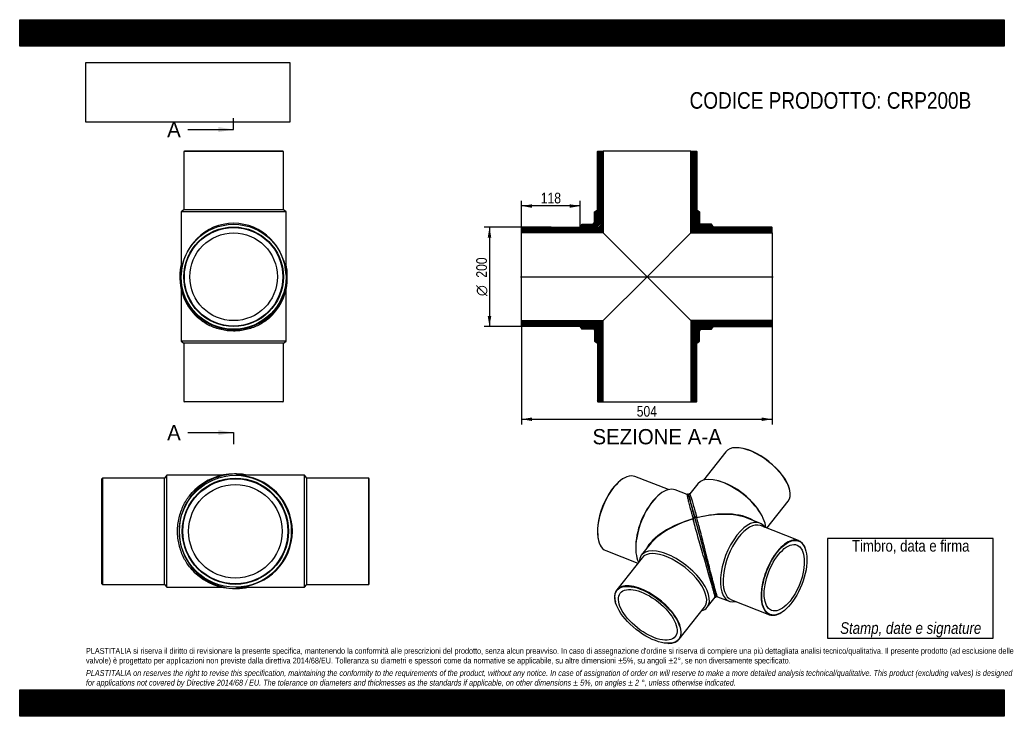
# Model space of a CAD drawing. Header units: millimetres. Extents: x 0 to 1980, y 0 to 1400.
import ezdxf
from ezdxf.enums import TextEntityAlignment as Align
from ezdxf.lldxf.tags import DXFTag

# ---------------------------------------------------------------- set-up
doc = ezdxf.new("R2010")
doc.units = ezdxf.units.MM
doc.header["$LTSCALE"] = 6.666667
for name, color, linetype in [('CRP200B', 7, 'Continuous'), ('CRP200B_MIR', 7, 'Continuous'), ('Default', 7, 'Continuous'), ('DV4_Default', 7, 'Continuous')]:
    doc.layers.add(name, color=color, linetype=linetype)
doc.styles.add('SEACAD_Arial_Narrow', font='ARIALN.TTF')
doc.styles.add('SEACAD_Solid_Edge_ANSI', font='seans.ttf')
doc.styles.add('SEACAD_Solid_Edge_ANSI1_Symbols', font='semeca1.ttf')
tags = doc.linetypes.add('CENTER2', pattern=[28.575, 19.05, -3.175, 3.175, -3.175]).pattern_tags.tags
tags[10:11] = [DXFTag(74, 4), DXFTag(75, 0), DXFTag(340, '0'), DXFTag(46, 0.0), DXFTag(50, 0.0), DXFTag(44, 0.0), DXFTag(45, 0.0)]
tags[8:9] = [DXFTag(74, 4), DXFTag(75, 0), DXFTag(340, '0'), DXFTag(46, 0.0), DXFTag(50, 0.0), DXFTag(44, 0.0), DXFTag(45, 0.0)]
tags[6:7] = [DXFTag(74, 4), DXFTag(75, 0), DXFTag(340, '0'), DXFTag(46, 0.0), DXFTag(50, 0.0), DXFTag(44, 0.0), DXFTag(45, 0.0)]
tags[4:5] = [DXFTag(74, 4), DXFTag(75, 0), DXFTag(340, '0'), DXFTag(46, 0.0), DXFTag(50, 0.0), DXFTag(44, 0.0), DXFTag(45, 0.0)]
doc.dimstyles.new('Plastitalia', dxfattribs={"dimtxt": 21.333333, "dimasz": 21.333333, "dimexe": 10.666667, "dimexo": 0, "dimgap": 5.333333, "dimtad": 1, "dimdec": 0, "dimtxsty": 'SEACAD_Arial_Narrow', "dimblk1": '_SE_FILLED', "dimblk2": '_SE_FILLED', "dimsah": 1, "dimcen": 10.666667, "dimadec": 0, "dimazin": 0, "dimtfac": 0.7, "dimtdec": 1, "dimtmove": 0, "dimatfit": 3, "dimfxl": 1, "dimtolj": 1, "dimarcsym": 0})
picture_1 = doc.add_image_def('image1.jpg', size_in_pixel=(4302, 1260))

# ---------------------------------------------------------------- blocks, each defined once
blk = doc.blocks.new('SE')
at = {"layer": 'CRP200B', "color": 7, "linetype": 'Continuous'}
for p, q in [((324.7, 858.5), (324.7, 753.8)), ((535.7, 753.8), (535.7, 858.5)), ((535.7, 753.8), (324.7, 753.8)), ((324.7, 753.8), (330.2, 749.8)), ((530.2, 749.8), (535.7, 753.8)), ((530.2, 749.8), (330.2, 749.8)), ((330.2, 749.8), (330.2, 632.8)), ((530.2, 632.8), (530.2, 749.8)), ((330.2, 632.8), (530.2, 632.8)), ((330.2, 632.8), (331.2, 631.8)), ((529.2, 631.8), (331.2, 631.8)), ((529.2, 631.8), (530.2, 632.8))]:
    blk.add_line(p, q, dxfattribs=at)
for centre, start, end in [((430.2, 882.2), 178.1126, 180.3391), ((430.2, 881.5), 180.0017, 223.6861), ((430.2, 881.5), 316.3431, 359.9961), ((430.2, 882.2), 359.6609, 1.9975)]:
    blk.add_arc(centre, 108, start, end, dxfattribs=at)
for centre, major_axis, start_param, end_param in [((324.7, 881.5), (2.5, 0), 2.997935, 3.142596), ((535.7, 881.5), (-2.5, 0), 3.140589, 3.309292)]:
    blk.add_ellipse(centre, major_axis=major_axis, ratio=0.707107, start_param=start_param, end_param=end_param, dxfattribs=at)
blk.add_open_spline([(535.6, 889.5), (535.7, 887.4), (535.7, 885.4), (535.7, 883.3)], degree=3, dxfattribs=at)
blk.add_open_spline([(508.3, 806.9), (504.9, 803.3), (501.2, 799.9), (491.4, 792.3), (485.1, 788.4), (474.6, 783.4), (470.9, 781.8), (463.3, 779.2), (459.4, 778), (451.3, 776.2), (447.2, 775.5), (438.8, 774.5), (434.5, 774.3), (421.7, 774.3), (413.2, 775.2), (397, 779), (389.4, 781.7), (375.4, 788.4), (369, 792.4), (359.3, 799.9), (355.6, 803.3), (352.2, 806.9)], degree=3, knots=[0.2671257, 0.2671257, 0.2671257, 0.2671257, 0.3125, 0.3125, 0.375, 0.375, 0.40625, 0.40625, 0.4375, 0.4375, 0.46875, 0.46875, 0.5, 0.5, 0.5625, 0.5625, 0.625, 0.625, 0.6875, 0.6875, 0.7325434, 0.7325434, 0.7325434, 0.7325434], dxfattribs=at)
at = {"layer": 'CRP200B_MIR', "color": 7, "linetype": 'Continuous'}
for p, q in [((331.2, 1135.8), (330.2, 1134.8)), ((530.2, 1134.8), (330.2, 1134.8)), ((330.2, 1134.8), (330.2, 1017.8)), ((529.2, 1135.8), (331.2, 1135.8)), ((530.2, 1134.8), (529.2, 1135.8)), ((530.2, 1017.8), (530.2, 1134.8)), ((330.2, 1017.8), (324.7, 1013.8)), ((535.7, 1013.8), (324.7, 1013.8)), ((324.7, 1013.8), (324.7, 890.4)), ((530.2, 1017.8), (330.2, 1017.8)), ((535.7, 1013.8), (530.2, 1017.8)), ((535.7, 890.4), (535.7, 1013.8)), ((324.8, 886.8), (324.8, 886.9)), ((324.8, 886.8), (324.8, 886.8)), ((535.7, 886.9), (535.7, 886.8)), ((535.7, 886.8), (535.7, 886.8))]:
    blk.add_line(p, q, dxfattribs=at)
for radius in [105.5, 100, 99, 88.1]:
    blk.add_circle((430.2, 883.3), radius, dxfattribs=at)
for centre, radius, start, end in [((431, 885.1), 108.8, 167.7204, 180.0148), ((429.4, 885.1), 108.8, 359.9856, 12.278), ((430.2, 885.1), 108, 179.9996, 0.0004)]:
    blk.add_arc(centre, radius, start, end, dxfattribs=at)
for centre, major_axis, ratio, start_param, end_param in [((430.2, 883.3), (0, -107.5), 0.981395, 1.603995, 4.67919), ((324.7, 885.1), (2.5, 0), 0.707107, 1.54732, 3.140591), ((535.7, 885.1), (-2.5, 0), 0.707107, 3.142594, 4.735865)]:
    blk.add_ellipse(centre, major_axis=major_axis, ratio=ratio, start_param=start_param, end_param=end_param, dxfattribs=at)
for points in [[(324.7, 890.4), (324.7, 889.2), (324.8, 888), (324.8, 886.9)], [(535.7, 886.9), (535.7, 888), (535.7, 889.2), (535.7, 890.4)]]:
    blk.add_open_spline(points, degree=3, dxfattribs=at)
blk = doc.blocks.new('SE1')
at = {"layer": 'CRP200B', "color": 7, "linetype": 'Continuous'}
for p, q in [((166.5, 478.6), (165.5, 477.5)), ((165.5, 266.3), (165.5, 477.5)), ((166.5, 478.6), (166.5, 265.2)), ((291.3, 478.6), (166.5, 478.6)), ((295.6, 484.4), (291.3, 478.6)), ((291.3, 265.2), (291.3, 478.6)), ((295.6, 259.4), (295.6, 484.4)), ((407.3, 484.4), (295.6, 484.4)), ((165.5, 266.3), (166.5, 265.2)), ((166.5, 265.2), (291.3, 265.2)), ((291.3, 265.2), (295.6, 259.4)), ((295.6, 259.4), (407.3, 259.4))]:
    blk.add_line(p, q, dxfattribs=at)
for centre, start, end in [((431.9, 371.9), 90.0017, 133.6861), ((432.5, 371.9), 88.1126, 90.3391), ((431.9, 371.9), 226.3431, 269.9961), ((432.5, 371.9), 269.6609, 271.9975)]:
    blk.add_arc(centre, 115.2, start, end, dxfattribs=at)
for centre, major_axis, start_param, end_param in [((431.9, 484.4), (0, -2.67), 2.997935, 3.142596), ((431.9, 259.4), (0, 2.67), 3.140589, 3.309292)]:
    blk.add_ellipse(centre, major_axis=major_axis, ratio=0.707107, start_param=start_param, end_param=end_param, dxfattribs=at)
blk.add_open_spline([(352.3, 288.6), (348.5, 292.3), (344.8, 296.2), (336.7, 306.7), (332.5, 313.4), (327.1, 324.6), (325.5, 328.5), (322.7, 336.6), (321.5, 340.8), (319.5, 349.4), (318.7, 353.8), (317.7, 362.8), (317.4, 367.3), (317.4, 381), (318.5, 390.1), (322.5, 407.3), (325.4, 415.5), (332.5, 430.4), (336.8, 437.2), (344.8, 447.6), (348.4, 451.5), (352.2, 455.1)], degree=3, knots=[0.2671257, 0.2671257, 0.2671257, 0.2671257, 0.3125, 0.3125, 0.375, 0.375, 0.40625, 0.40625, 0.4375, 0.4375, 0.46875, 0.46875, 0.5, 0.5, 0.5625, 0.5625, 0.625, 0.625, 0.6875, 0.6875, 0.7325434, 0.7325434, 0.7325434, 0.7325434], dxfattribs=at)
blk.add_open_spline([(440.4, 259.6), (438.2, 259.4), (436, 259.4), (433.7, 259.4)], degree=3, dxfattribs=at)
at = {"layer": 'CRP200B_MIR', "color": 7, "linetype": 'Continuous'}
for p, q in [((437.5, 484.4), (437.5, 484.4)), ((437.5, 484.4), (437.6, 484.4)), ((572.9, 484.4), (441.3, 484.4)), ((572.9, 259.4), (572.9, 484.4)), ((577.2, 478.6), (572.9, 484.4)), ((577.2, 265.2), (577.2, 478.6)), ((702, 478.6), (577.2, 478.6)), ((702, 265.2), (702, 478.6)), ((703.1, 477.5), (702, 478.6)), ((703.1, 266.3), (703.1, 477.5)), ((437.5, 259.4), (437.5, 259.4)), ((437.6, 259.4), (437.5, 259.4)), ((441.3, 259.4), (572.9, 259.4)), ((572.9, 259.4), (577.2, 265.2)), ((577.2, 265.2), (702, 265.2)), ((702, 265.2), (703.1, 266.3))]:
    blk.add_line(p, q, dxfattribs=at)
for radius in [112.5, 106.7, 105.6, 94]:
    blk.add_circle((433.7, 371.9), radius, dxfattribs=at)
for centre, radius, start, end in [((435.6, 371.9), 115.2, 89.9996, 270.0004), ((435.7, 371), 116.1, 77.7204, 90.0148), ((435.7, 372.8), 116.1, 269.9856, 282.278)]:
    blk.add_arc(centre, radius, start, end, dxfattribs=at)
for centre, major_axis, ratio, start_param, end_param in [((435.6, 484.4), (0, -2.67), 0.707107, 1.54732, 3.140591), ((433.7, 371.9), (-114.7, 0), 0.981395, 1.603995, 4.67919), ((435.6, 259.4), (0, 2.67), 0.707107, 3.142594, 4.735865)]:
    blk.add_ellipse(centre, major_axis=major_axis, ratio=ratio, start_param=start_param, end_param=end_param, dxfattribs=at)
for points in [[(441.3, 484.4), (440, 484.4), (438.8, 484.4), (437.6, 484.4)], [(437.6, 259.4), (438.8, 259.4), (440, 259.4), (441.3, 259.4)]]:
    blk.add_open_spline(points, degree=3, dxfattribs=at)
blk = doc.blocks.new('SE2')
at = {"layer": 'CRP200B', "color": 7, "linetype": 'Continuous'}
for p, q in [((1213.3, 477.6), (1212.6, 477.1)), ((1304.5, 455.6), (1237.2, 481.9)), ((1280, 439.8), (1277.8, 437.5)), ((1342, 445.7), (1318.1, 455)), ((1352.7, 401.7), (1354, 396.9)), ((1354, 396.5), (1354, 396.5)), ((1164.1, 353.1), (1164.3, 352.3)), ((1238.8, 338), (1238.9, 334.8)), ((1267.1, 345.2), (1250, 323.7)), ((1178.9, 332.9), (1243.1, 307.8)), ((1251.7, 318.7), (1200.6, 254)), ((1382.5, 219), (1398.3, 239.1)), ((1197.9, 230.2), (1198.1, 229.4)), ((1326.2, 154.9), (1377.3, 219.6)), ((1302.9, 146.7), (1303.7, 146.6))]:
    blk.add_line(p, q, dxfattribs=at)
for centre, radius, start, end in [((2221.1, 672.7), 905.1, 194.5841, 195.0836), ((19094.2, 5192.2), 18373.1, 194.99902, 195.12581), ((33868, 9154.5), 33668.9, 195.07481, 195.34697), ((25191.3, 6766.7), 24669.6, 195.18682, 195.31189)]:
    blk.add_arc(centre, radius, start, end, dxfattribs=at)
for centre, major_axis, ratio, start_param, end_param in [((1208, 407.4), (-29.2, -74.5), 0.47604, 3.141593, 6.283185), ((1207.4, 407.7), (28.9, 73.8), 0.47604, 0.571993, 2.569599), ((1287.3, 376.4), (-30.8, -78.6), 0.47604, 3.141593, 5.887074), ((1284.7, 377.4), (-29.2, -74.5), 0.47604, 3.981079, 5.443699), ((1372.8, 343), (22.9, -84.7), 0.001558, 3.472134, 4.006218), ((1372.8, 343), (116.6, 30.5), 0.470342, 1.609335, 2.747532), ((1372.8, 343), (116, 32.6), 0.470351, 1.600931, 2.347562), ((1355.9, 397.1), (1.93, 0.52), 0.671516, 0.002302, 3.167372), ((1372.8, 343), (116, 32.6), 0.470351, -3.935623, -3.715699), ((1316.3, 271.3), (66.2, -52.3), 0.473626, 0, 3.465914), ((1314.5, 269.1), (62.8, -49.6), 0.473626, 0, 3.141593), ((1263.4, 204.4), (-62.8, 49.6), 0.473626, 2.573805, 6.283185), ((1263.4, 204.4), (-62.8, 49.6), 0.473626, 0, 0.567788), ((1316.3, 271.3), (66.2, -52.3), 0.473626, 5.958864, 6.283185)]:
    blk.add_ellipse(centre, major_axis=major_axis, ratio=ratio, start_param=start_param, end_param=end_param, dxfattribs=at)
for major_axis in [(62.2, -49.1), (55.3, -43.7)]:
    blk.add_ellipse((1263, 203.9), major_axis=major_axis, ratio=0.473626, dxfattribs=at)
for points, degree, knots in [([(1344.8, 445.5), (1344.5, 445.7), (1344.2, 446), (1343.5, 446.2), (1343.1, 446.2), (1342.8, 446.1), (1342.8, 446.1), (1342.7, 446.1), (1342.5, 446), (1342.2, 445.9), (1342, 445.7), (1341.9, 445.6), (1341.9, 445.6)], 3, [0, 0, 0, 0, 0.18327, 0.312613, 0.451867, 0.468294, 0.479137, 0.4974, 0.537962, 0.587771, 0.811034, 1, 1, 1, 1]), ([(1341.9, 445.6), (1341.9, 445.5), (1341.9, 445.3), (1342.1, 444.3), (1342.4, 442.8), (1343.2, 438.8), (1343.8, 436.2), (1345.2, 430.3), (1346.1, 426.8), (1348, 419.3), (1349.1, 415.2), (1351, 407.8), (1351.8, 404.7), (1352.7, 401.5)], 3, [0.6648372, 0.6648372, 0.6648372, 0.6648372, 0.6875, 0.6875, 0.75, 0.75, 0.8125, 0.8125, 0.875, 0.875, 0.9375, 0.9375, 0.9791348, 0.9791348, 0.9791348, 0.9791348]), ([(1345.2, 444.1), (1345.1, 444.2), (1345, 444.8), (1344.7, 445.5), (1344.6, 445.8), (1344.6, 445.7), (1344.6, 445.7)], 3, [0.88891654, 0.88891654, 0.88891654, 0.88891654, 0.89858487, 0.93057275, 0.96436918, 0.97061636, 0.97061636, 0.97061636, 0.97061636]), ([(1357.8, 397.6), (1357.1, 400.2), (1356.5, 402.7), (1355.2, 407.6), (1354.5, 409.9), (1353.6, 413.2), (1353.3, 414.3), (1352.8, 416.4), (1352.5, 417.5), (1351.7, 420.5), (1351.2, 422.4), (1350.4, 425.2), (1350.2, 426), (1349.7, 427.8), (1349.5, 428.6), (1348.9, 431), (1348.5, 432.5), (1347.9, 434.6), (1347.7, 435.2), (1347.4, 436.5), (1347.2, 437.1), (1346.8, 438.8), (1346.5, 439.9), (1346.1, 441.2), (1346, 441.6), (1345.8, 442.3), (1345.7, 442.7), (1345.5, 443.6), (1345.4, 444), (1345.3, 444.5), (1345.2, 444.6), (1345.2, 444.7), (1345.2, 444.7), (1345.3, 444.5), (1345.3, 444.4), (1345.5, 443.9), (1345.6, 443.6), (1345.8, 442.9), (1345.9, 442.5), (1346.1, 441.7), (1346.2, 441.2), (1346.5, 440.2), (1346.7, 439.6), (1346.9, 438.6), (1347, 438.3), (1347.2, 437.6), (1347.3, 437.3), (1347.6, 436.2), (1347.8, 435.5), (1348.2, 434.1), (1348.4, 433.4), (1348.6, 432.6)], 3, [0, 0, 0, 0, 0.03125, 0.03125, 0.0625, 0.0625, 0.078125, 0.078125, 0.09375, 0.09375, 0.125, 0.125, 0.140625, 0.140625, 0.15625, 0.15625, 0.1875, 0.1875, 0.203125, 0.203125, 0.21875, 0.21875, 0.25, 0.25, 0.265625, 0.265625, 0.28125, 0.28125, 0.3125, 0.3125, 0.3320312, 0.3320312, 0.3515625, 0.3515625, 0.3710937, 0.3710937, 0.390625, 0.390625, 0.40625, 0.40625, 0.421875, 0.421875, 0.4375, 0.4375, 0.4453125, 0.4453125, 0.453125, 0.453125, 0.4667969, 0.4667969, 0.479778, 0.479778, 0.479778, 0.479778]), ([(1398.3, 239.1), (1398.3, 239.1), (1398.3, 239.3), (1398.2, 240.1), (1398.1, 240.8), (1397.7, 242.5), (1397.5, 243.6), (1396.8, 246.3), (1396.4, 247.8), (1395.5, 251.4), (1394.9, 253.4), (1393.1, 260), (1391.6, 265.3), (1388.4, 276.7), (1386.6, 282.9), (1382.9, 295.7), (1380.9, 302.3), (1377.1, 315.4), (1375.2, 321.9), (1371.4, 334.7), (1369.6, 341), (1366.1, 353.3), (1364.4, 359.2), (1361.1, 370.6), (1359.6, 376.2), (1356.7, 386.7), (1355.3, 391.7), (1354, 396.5)], 3, [0.3463597, 0.3463597, 0.3463597, 0.3463597, 0.375, 0.375, 0.40625, 0.40625, 0.4375, 0.4375, 0.46875, 0.46875, 0.5, 0.5, 0.5625, 0.5625, 0.625, 0.625, 0.6875, 0.6875, 0.75, 0.75, 0.8125, 0.8125, 0.875, 0.875, 0.9375, 0.9375, 1, 1, 1, 1]), ([(1357.8, 397.6), (1358.6, 394.7), (1359.5, 391.6), (1360.3, 388.5), (1361.2, 385.3), (1362.9, 378.8), (1364.8, 371.9), (1366.7, 364.9), (1368.6, 357.7), (1369.6, 354.1), (1370.6, 350.4), (1371.6, 346.7), (1372.6, 343)], 2, [0, 0, 0, 0.125, 0.125, 0.25, 0.25, 0.5, 0.5, 0.75, 0.75, 0.875, 0.875, 1, 1, 1]), ([(1372.6, 343), (1374, 338), (1375.3, 333.1), (1376.7, 328.1), (1378, 323.3), (1379.3, 318.3), (1380.6, 313.5), (1381.9, 308.7), (1383.2, 304)], 2, [0, 0, 0, 0.25, 0.25, 0.5, 0.5, 0.75, 0.75, 1, 1, 1]), ([(1398.3, 239.1), (1398.5, 239.1), (1398.7, 239.1), (1399.1, 239.2), (1399.3, 239.3), (1399.5, 239.4), (1399.8, 239.6), (1399.9, 239.8), (1400.1, 240.1), (1400.2, 240.5), (1400.2, 241.1), (1400.2, 241.5), (1400.2, 241.7)], 3, [0, 0, 0, 0, 0.0056228, 0.0070742, 0.0085667, 0.0119916, 0.0162881, 0.0285062, 0.0425695, 0.0567949, 0.0909539, 0.1196827, 0.1196827, 0.1196827, 0.1196827])]:
    blk.add_open_spline(points, degree=degree, knots=knots, dxfattribs=at)
for points in [[(1345.2, 443.9), (1345.2, 444.3), (1345.3, 444.5), (1345.3, 444.5)], [(1354, 396.9), (1355.1, 392.5), (1355.8, 390.2), (1355.8, 390)]]:
    blk.add_open_spline(points, degree=3, dxfattribs=at)
at = {"layer": 'CRP200B_MIR', "color": 7, "linetype": 'Continuous'}
for p, q in [((1443.2, 539.8), (1442.3, 539.8)), ((1419.8, 531.6), (1374.9, 474.7)), ((1363.5, 467.4), (1347.6, 447.2)), ((1406.6, 472.7), (1403.5, 473.5)), ((1548.2, 456.2), (1548, 457)), ((1502.5, 378.1), (1545.4, 432.4)), ((1361.6, 398.9), (1360.6, 402.5)), ((1363, 393.5), (1361.6, 398.9)), ((1488.4, 388.3), (1462.9, 398.3)), ((1492.7, 403.1), (1491.2, 405.9)), ((1566.1, 353.2), (1489.4, 383.2)), ((1372.6, 343.3), (1372.7, 342.9)), ((1580.9, 333), (1580.6, 333.9)), ((1403.2, 240.4), (1426.9, 231.2)), ((1431.1, 234.2), (1507.8, 204.2)), ((1531.6, 208.6), (1532.3, 209))]:
    blk.add_line(p, q, dxfattribs=at)
for centre, radius, start, end in [((26726.9, 7199.3), 26264.9, 195.21999, 195.33746), ((1402.2, 242.1), 1.99, 222.3456, 303.1698)]:
    blk.add_arc(centre, radius, start, end, dxfattribs=at)
for centre, major_axis, ratio, start_param, end_param in [((1482.6, 482), (62.8, -49.6), 0.473626, 0, 3.141593), ((1483.1, 482.6), (-62.2, 49.1), 0.473626, 3.70938, 5.715398), ((1429.8, 415.1), (66.2, -52.3), 0.473626, 0.394886, 3.141593), ((1431.5, 417.3), (62.8, -49.6), 0.473626, 0.832225, 2.309368), ((1359.8, 398.1), (1.93, 0.52), 0.671516, -0.021173, 3.143898), ((1372.8, 343), (-116, -32.6), 0.470351, 3.5354, 4.676125), ((1372.8, 343), (-116.6, -30.5), 0.470342, 3.87965, 4.68453), ((1372.8, 343), (-116.6, -30.5), 0.470342, 3.715665, 3.87965), ((1457.6, 309.8), (30.8, 78.6), 0.47604, 0, 3.465914), ((1460.3, 308.7), (29.2, 74.5), 0.47604, 0, 3.141593), ((1457.6, 309.8), (30.8, 78.6), 0.47604, 5.958864, 6.283185), ((1536.9, 278.7), (-29.2, -74.5), 0.47604, 2.569599, 6.283185), ((1536.9, 278.7), (-29.2, -74.5), 0.47604, 0, 0.571993)]:
    blk.add_ellipse(centre, major_axis=major_axis, ratio=ratio, start_param=start_param, end_param=end_param, dxfattribs=at)
for major_axis in [(28.9, 73.8), (25.7, 65.6)]:
    blk.add_ellipse((1537.6, 278.5), major_axis=major_axis, ratio=0.47604, dxfattribs=at)
for points, knots in [([(1347.6, 447.2), (1347.5, 447.2), (1347.3, 447.3), (1347, 447.2), (1346.7, 447.2), (1346.7, 447.2), (1346.6, 447.2), (1346.4, 447.1), (1346.1, 447), (1345.8, 446.7), (1345.6, 446.5), (1345.6, 446.2), (1345.5, 445.7), (1345.5, 444.7), (1345.8, 443), (1346.2, 441.1), (1346.7, 439.4), (1347.2, 437.3), (1347.9, 434.7), (1348.7, 431.6), (1349.7, 427.9), (1350.9, 423.5), (1352.3, 418.4), (1353.9, 412.5), (1355.8, 405.6), (1357, 400.8), (1357.8, 397.9)], [0, 0, 0, 0, 0.001735, 0.007823, 0.008542, 0.009015, 0.009794, 0.01151, 0.013626, 0.023147, 0.03987, 0.060834, 0.081764, 0.13072, 0.216933, 0.267662, 0.318403, 0.373382, 0.432225, 0.496285, 0.565689, 0.64073, 0.721459, 0.808078, 0.900839, 1, 1, 1, 1]), ([(1347.6, 447.2), (1347.6, 447.2), (1347.7, 447), (1348.1, 445.9), (1348.6, 444.5), (1349.8, 440.6), (1350.6, 438.1), (1352.3, 432.2), (1353.3, 428.8), (1355.5, 421.3), (1356.6, 417.2), (1359.1, 408.4), (1360.4, 403.7), (1361.7, 398.7)], [0.6594128, 0.6594128, 0.6594128, 0.6594128, 0.6875, 0.6875, 0.75, 0.75, 0.8125, 0.8125, 0.875, 0.875, 0.9375, 0.9375, 1, 1, 1, 1]), ([(1357.8, 397.9), (1358.5, 395.5), (1359.5, 391.7), (1361.2, 385.3), (1362.8, 379.6), (1364.2, 374.5), (1365.4, 370), (1366.9, 364.5), (1368.8, 357.5), (1370.9, 349.7), (1372.1, 345.2), (1372.6, 343.3)], [0, 0, 0, 0, 0.137403, 0.261284, 0.371012, 0.4662, 0.546643, 0.612855, 0.762508, 0.916328, 1, 1, 1, 1]), ([(1357.8, 397.6), (1357.9, 397.3), (1358.1, 396.8), (1358.3, 395.9), (1358.5, 395.1), (1358.8, 394.2), (1359, 393.3), (1359.2, 392.5), (1359.6, 391.1), (1360.3, 388.7), (1361.4, 384.5), (1362.9, 378.8), (1364.3, 373.6), (1365.6, 369), (1366.5, 365.7), (1367.6, 361.6), (1368.4, 358.6), (1369.1, 356), (1369.6, 354.2), (1370.1, 352.3), (1370.6, 350.5), (1371.1, 348.6), (1371.6, 346.7), (1372.1, 344.9), (1372.5, 343.6), (1372.6, 343)], [0, 0, 0, 0, 0.017795, 0.035617, 0.053466, 0.071339, 0.089236, 0.107156, 0.125098, 0.172951, 0.250098, 0.375003, 0.500142, 0.53542, 0.625202, 0.679437, 0.75019, 0.781679, 0.813105, 0.844461, 0.875741, 0.90694, 0.938054, 0.969075, 1, 1, 1, 1]), ([(1403.3, 240.4), (1403.2, 240.4), (1403.1, 240.6), (1402.7, 241.4), (1402.5, 242), (1401.9, 243.7), (1401.6, 244.7), (1400.8, 247.4), (1400.4, 248.9), (1399.3, 252.4), (1398.8, 254.4), (1397, 261.1), (1395.6, 266.3), (1392.6, 277.9), (1391, 284.1), (1387.7, 297), (1386, 303.7), (1382.7, 316.9), (1381.1, 323.5), (1377.8, 336.5), (1376.2, 342.8), (1373.1, 355.2), (1371.6, 361.1), (1368.6, 372.7), (1367.1, 378.2), (1364.9, 386.9), (1364, 390.2), (1363.1, 393.4)], [0.3470286, 0.3470286, 0.3470286, 0.3470286, 0.375, 0.375, 0.40625, 0.40625, 0.4375, 0.4375, 0.46875, 0.46875, 0.5, 0.5, 0.5625, 0.5625, 0.625, 0.625, 0.6875, 0.6875, 0.75, 0.75, 0.8125, 0.8125, 0.875, 0.875, 0.9375, 0.9375, 0.9775642, 0.9775642, 0.9775642, 0.9775642]), ([(1372.6, 343), (1374.4, 336.5), (1376.2, 329.9), (1379.7, 316.8), (1381.5, 310.3), (1383.2, 304), (1383.2, 304), (1383.2, 304)], [0, 0, 0, 0, 0.497796, 0.497796, 0.999994, 0.999994, 1, 1, 1, 1]), ([(1375.3, 333.2), (1376, 330.8), (1377.2, 326.5), (1379.2, 319.1), (1381.2, 311.7), (1383.2, 304.2), (1385.2, 296.7), (1387.2, 289.4), (1389.2, 282.3), (1391, 275.4), (1392.8, 268.9), (1394.3, 263.5), (1395.5, 259), (1396.5, 255.5), (1397.3, 252.4), (1398, 250), (1398.6, 247.8), (1399.2, 245.7), (1399.8, 243.9), (1400.2, 242.3), (1400.6, 241.3), (1400.9, 240.6), (1401, 240.5), (1401, 240.6)], [0, 0, 0, 0, 0.0501713, 0.1060171, 0.1617954, 0.217419, 0.2729558, 0.3283652, 0.3836017, 0.4387107, 0.4937209, 0.5485537, 0.5896491, 0.6289603, 0.6659495, 0.7014878, 0.7311075, 0.7681446, 0.8129644, 0.8519978, 0.8959705, 0.9451936, 0.9944397, 0.9944397, 0.9944397, 0.9944397]), ([(1397.4, 252.1), (1397.7, 250.7), (1398.1, 249.4), (1399.1, 245.8), (1399.6, 244), (1400.2, 241.8), (1400.3, 241.4), (1400.3, 241.6)], [0, 0, 0, 0, 0.186741, 0.186741, 0.593373, 0.593373, 1, 1, 1, 1])]:
    blk.add_open_spline(points, degree=3, knots=knots, dxfattribs=at)
blk.add_open_spline([(1372.7, 342.9), (1373.7, 339.4), (1374.5, 336.2), (1375.3, 333.2)], degree=3, dxfattribs=at)
blk = doc.blocks.new('SE4')
at = {"color": 7, "linetype": 'Continuous', "style": 'SEACAD_Solid_Edge_ANSI'}
blk.add_text('A', height=30.7, dxfattribs=at).set_placement((296.5, 1194.6), align=Align.TOP_LEFT)
blk = doc.blocks.new('SE5')
at = {"color": 7, "linetype": 'Continuous', "style": 'SEACAD_Solid_Edge_ANSI'}
blk.add_text('A', height=30.7, dxfattribs=at).set_placement((296.5, 585.4), align=Align.TOP_LEFT)
blk = doc.blocks.new('SEANNOT_GROUP')
at = {"linetype": 'Continuous'}
blk.add_hatch(color=7, dxfattribs=at).paths.add_polyline_path([(399.6, 1174.1), (430.2, 1179.2), (399.6, 1184.4)])
at = {"color": 7, "linetype": 'Continuous'}
blk.add_lwpolyline([(338.2, 1179.2), (430.2, 1179.2)], dxfattribs=at)
blk = doc.blocks.new('SEANNOT_GROUP1')
at = {"linetype": 'Continuous'}
blk.add_hatch(color=7, dxfattribs=at).paths.add_polyline_path([(399.6, 565), (430.2, 570.1), (399.6, 575.2)])
at = {"color": 7, "linetype": 'Continuous'}
blk.add_lwpolyline([(338.2, 570.1), (430.2, 570.1)], dxfattribs=at)
blk = doc.blocks.new('SE3')
at = {"layer": 'Default', "color": 7, "linetype": 'CENTER2'}
for p, q in [((430.2, 1179.2), (430.2, 1202.2)), ((430.2, 570.1), (430.2, 547.1))]:
    blk.add_line(p, q, dxfattribs=at)
at = {"layer": 'Default', "color": 7, "linetype": 'CENTER2', "const_width": 0.0001}
blk.add_lwpolyline([(430.2, 1179.2), (430.2, 570.1)], dxfattribs=at)
at = {"layer": 'Default'}
for name in ['SE4', 'SEANNOT_GROUP', 'SE5', 'SEANNOT_GROUP1']:
    blk.add_blockref(name, (0, 0), dxfattribs=at)
blk = doc.blocks.new('SE6')
at = {"layer": 'CRP200B', "linetype": 'Continuous'}
h = blk.add_hatch(dxfattribs=at)
h.set_pattern_fill('LINE', scale=0.629921, angle=135, style=0)
edge = h.paths.add_edge_path()
edge.add_line((1009.2, 982.3), (1009.2, 971.4))
edge.add_line((1009.2, 971.4), (1173.6, 971.4))
edge.add_line((1173.6, 971.4), (1155.6, 989.4))
edge.add_spline(control_points=[(1155.6, 989.4), (1155.5, 989.5), (1155.3, 989.6), (1155, 989.8), (1154.8, 989.9), (1154.4, 990), (1154.2, 990.1), (1153.9, 990.1), (1153.7, 990.1), (1153.1, 990), (1152.7, 989.9), (1152.2, 989.5), (1152.1, 989.4), (1151.8, 989.1), (1151.7, 989), (1151.6, 988.8)], knot_values=[0, 0, 0, 0, 0.125, 0.125, 0.25, 0.25, 0.375, 0.375, 0.5, 0.5, 0.75, 0.75, 0.875, 0.875, 1, 1, 1, 1], degree=3, periodic=0)
edge.add_line((1151.6, 988.8), (1131.2, 988.8))
edge.add_line((1131.2, 988.8), (1127.2, 983.3))
edge.add_line((1127.2, 983.3), (1010.2, 983.3))
edge.add_line((1010.2, 983.3), (1009.2, 982.3))
h = blk.add_hatch(dxfattribs=at)
h.set_pattern_fill('LINE', scale=0.629921, angle=135, style=0)
edge = h.paths.add_edge_path()
edge.add_line((1127.2, 783.3), (1131.2, 777.8))
edge.add_line((1131.2, 777.8), (1154.2, 777.8))
edge.add_arc((1154.2, 775.8), 2, 0, 90, ccw=False)
edge.add_line((1156.2, 775.8), (1156.2, 753.8))
edge.add_line((1156.2, 753.8), (1161.7, 749.8))
edge.add_line((1161.7, 749.8), (1161.7, 632.8))
edge.add_line((1161.7, 632.8), (1162.7, 631.8))
edge.add_line((1162.7, 631.8), (1173.6, 631.8))
edge.add_line((1173.6, 631.8), (1173.6, 795.2))
edge.add_line((1173.6, 795.2), (1009.2, 795.2))
edge.add_line((1009.2, 795.2), (1009.2, 784.3))
edge.add_line((1009.2, 784.3), (1010.2, 783.3))
edge.add_line((1010.2, 783.3), (1127.2, 783.3))
h = blk.add_hatch(dxfattribs=at)
h.set_pattern_fill('LINE', scale=0.629921, angle=135, style=0)
edge = h.paths.add_edge_path()
edge.add_line((1361.7, 632.8), (1361.7, 749.8))
edge.add_line((1361.7, 749.8), (1367.2, 753.8))
edge.add_line((1367.2, 753.8), (1367.2, 774.3))
edge.add_spline(control_points=[(1367.2, 774.3), (1368.1, 775.1), (1368.4, 776.6), (1367.2, 777.8)], knot_values=[0.75, 0.75, 0.75, 0.75, 1, 1, 1, 1], weights=[1, 0.666666, 0.5, 0.5], degree=3, periodic=0)
edge.add_line((1367.2, 777.8), (1349.8, 795.2))
edge.add_line((1349.8, 795.2), (1349.8, 631.8))
edge.add_line((1349.8, 631.8), (1360.7, 631.8))
edge.add_line((1360.7, 631.8), (1361.7, 632.8))
at = {"layer": 'CRP200B_MIR', "linetype": 'Continuous'}
h = blk.add_hatch(dxfattribs=at)
h.set_pattern_fill('LINE', scale=0.629921, angle=45, style=0)
edge = h.paths.add_edge_path()
edge.add_line((1161.7, 1134.8), (1161.7, 1017.8))
edge.add_line((1161.7, 1017.8), (1156.2, 1013.8))
edge.add_line((1156.2, 1013.8), (1156.2, 993.4))
edge.add_spline(control_points=[(1156.2, 993.4), (1156, 993.3), (1155.9, 993.1), (1155.6, 992.9), (1155.4, 992.7), (1155.2, 992.4), (1155.1, 992.3), (1155, 991.9), (1154.9, 991.7), (1154.9, 991.3), (1154.9, 991.1), (1154.9, 990.7), (1154.9, 990.5), (1155.1, 990.2), (1155.1, 990), (1155.4, 989.7), (1155.5, 989.5), (1155.6, 989.4)], knot_values=[0, 0, 0, 0, 0.125, 0.125, 0.25, 0.25, 0.375, 0.375, 0.5, 0.5, 0.625, 0.625, 0.75, 0.75, 0.875, 0.875, 1, 1, 1, 1], degree=3, periodic=0)
edge.add_line((1155.6, 989.4), (1173.6, 971.4))
edge.add_line((1173.6, 971.4), (1173.6, 1135.8))
edge.add_line((1173.6, 1135.8), (1162.7, 1135.8))
edge.add_line((1162.7, 1135.8), (1161.7, 1134.8))
h = blk.add_hatch(dxfattribs=at)
h.set_pattern_fill('LINE', scale=0.629921, angle=45, style=0)
edge = h.paths.add_edge_path()
edge.add_line((1361.7, 1134.8), (1360.7, 1135.8))
edge.add_line((1360.7, 1135.8), (1349.8, 1135.8))
edge.add_line((1349.8, 1135.8), (1349.8, 971.4))
edge.add_line((1349.8, 971.4), (1513.2, 971.4))
edge.add_line((1513.2, 971.4), (1513.2, 982.3))
edge.add_line((1513.2, 982.3), (1512.2, 983.3))
edge.add_line((1512.2, 983.3), (1395.2, 983.3))
edge.add_line((1395.2, 983.3), (1391.2, 988.8))
edge.add_line((1391.2, 988.8), (1369.2, 988.8))
edge.add_arc((1369.2, 990.8), 2, 180, 270, ccw=False)
edge.add_line((1367.2, 990.8), (1367.2, 1013.8))
edge.add_line((1367.2, 1013.8), (1361.7, 1017.8))
edge.add_line((1361.7, 1017.8), (1361.7, 1134.8))
h = blk.add_hatch(dxfattribs=at)
h.set_pattern_fill('LINE', scale=0.629921, angle=45, style=0)
edge = h.paths.add_edge_path()
edge.add_line((1513.2, 784.3), (1513.2, 795.2))
edge.add_line((1513.2, 795.2), (1349.8, 795.2))
edge.add_line((1349.8, 795.2), (1367.2, 777.8))
edge.add_spline(control_points=[(1367.2, 777.8), (1368.4, 776.6), (1369.8, 776.9), (1370.7, 777.8)], knot_values=[0.75, 0.75, 0.75, 0.75, 1, 1, 1, 1], weights=[0.5, 0.5, 0.666666, 1], degree=3, periodic=0)
edge.add_line((1370.7, 777.8), (1391.2, 777.8))
edge.add_line((1391.2, 777.8), (1395.2, 783.3))
edge.add_line((1395.2, 783.3), (1512.2, 783.3))
edge.add_line((1512.2, 783.3), (1513.2, 784.3))
at = {"layer": 'CRP200B', "color": 7, "linetype": 'Continuous'}
for p, q in [((1009.2, 982.3), (1010.2, 983.3)), ((1009.2, 971.4), (1009.2, 982.3)), ((1009.2, 795.2), (1009.2, 971.4)), ((1173.6, 971.4), (1009.2, 971.4)), ((1010.2, 983.3), (1127.2, 983.3)), ((1127.2, 983.3), (1131.2, 988.8)), ((1131.2, 988.8), (1151.6, 988.8)), ((1155.6, 989.4), (1173.6, 971.4)), ((1261.7, 883.3), (1173.6, 971.4)), ((1173.6, 795.2), (1261.7, 883.3)), ((1261.7, 883.3), (1349.8, 795.2)), ((1009.2, 784.3), (1009.2, 795.2)), ((1009.2, 795.2), (1173.6, 795.2)), ((1173.6, 631.8), (1173.6, 795.2)), ((1349.8, 795.2), (1349.8, 631.8)), ((1349.8, 795.2), (1367.2, 777.8)), ((1010.2, 783.3), (1009.2, 784.3)), ((1127.2, 783.3), (1010.2, 783.3)), ((1131.2, 777.8), (1127.2, 783.3)), ((1154.2, 777.8), (1131.2, 777.8)), ((1156.2, 775.8), (1156.2, 753.8)), ((1367.2, 753.8), (1367.2, 774.3)), ((1156.2, 753.8), (1161.7, 749.8)), ((1361.7, 749.8), (1367.2, 753.8)), ((1161.7, 749.8), (1161.7, 632.8)), ((1361.7, 632.8), (1361.7, 749.8)), ((1162.7, 631.8), (1161.7, 632.8)), ((1162.7, 631.8), (1173.6, 631.8)), ((1173.6, 631.8), (1349.8, 631.8)), ((1349.8, 631.8), (1360.7, 631.8)), ((1361.7, 632.8), (1360.7, 631.8))]:
    blk.add_line(p, q, dxfattribs=at)
blk.add_arc((1154.2, 775.8), 2, 0, 90, dxfattribs=at)
blk.add_open_spline([(1151.6, 988.8), (1151.7, 989), (1151.8, 989.1), (1152.1, 989.4), (1152.2, 989.5), (1152.7, 989.9), (1153.1, 990), (1153.7, 990.1), (1153.9, 990.1), (1154.2, 990.1), (1154.4, 990), (1154.8, 989.9), (1155, 989.8), (1155.3, 989.6), (1155.5, 989.5), (1155.6, 989.4)], degree=3, knots=[0, 0, 0, 0, 0.125, 0.125, 0.25, 0.25, 0.5, 0.5, 0.625, 0.625, 0.75, 0.75, 0.875, 0.875, 1, 1, 1, 1], dxfattribs=at)
blk.add_rational_spline([(1367.2, 777.8), (1368.4, 776.6), (1368.1, 775.1), (1367.2, 774.3)], [0.5, 0.499999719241, 0.666666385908, 1], degree=3, dxfattribs=at)
at = {"layer": 'CRP200B_MIR', "color": 7, "linetype": 'Continuous'}
for p, q in [((1161.7, 1134.8), (1162.7, 1135.8)), ((1161.7, 1017.8), (1161.7, 1134.8)), ((1162.7, 1135.8), (1173.6, 1135.8)), ((1349.8, 1135.8), (1173.6, 1135.8)), ((1173.6, 1135.8), (1173.6, 971.4)), ((1349.8, 1135.8), (1360.7, 1135.8)), ((1349.8, 971.4), (1349.8, 1135.8)), ((1360.7, 1135.8), (1361.7, 1134.8)), ((1361.7, 1134.8), (1361.7, 1017.8)), ((1156.2, 1013.8), (1161.7, 1017.8)), ((1156.2, 993.4), (1156.2, 1013.8)), ((1361.7, 1017.8), (1367.2, 1013.8)), ((1367.2, 1013.8), (1367.2, 990.8)), ((1173.6, 971.4), (1155.6, 989.4)), ((1261.7, 883.3), (1173.6, 971.4)), ((1349.8, 971.4), (1261.7, 883.3)), ((1349.8, 971.4), (1513.2, 971.4)), ((1391.2, 988.8), (1369.2, 988.8)), ((1395.2, 983.3), (1391.2, 988.8)), ((1512.2, 983.3), (1395.2, 983.3)), ((1512.2, 983.3), (1513.2, 982.3)), ((1513.2, 971.4), (1513.2, 982.3)), ((1513.2, 971.4), (1513.2, 795.2)), ((1261.7, 883.3), (1349.8, 795.2)), ((1513.2, 795.2), (1349.8, 795.2)), ((1367.2, 777.8), (1349.8, 795.2)), ((1513.2, 784.3), (1513.2, 795.2)), ((1370.7, 777.8), (1391.2, 777.8)), ((1391.2, 777.8), (1395.2, 783.3)), ((1395.2, 783.3), (1512.2, 783.3)), ((1513.2, 784.3), (1512.2, 783.3))]:
    blk.add_line(p, q, dxfattribs=at)
blk.add_arc((1369.2, 990.8), 2, 180, 270, dxfattribs=at)
blk.add_open_spline([(1155.6, 989.4), (1155.5, 989.5), (1155.4, 989.7), (1155.1, 990), (1155.1, 990.2), (1154.9, 990.5), (1154.9, 990.7), (1154.9, 991.1), (1154.9, 991.3), (1154.9, 991.7), (1155, 991.9), (1155.1, 992.3), (1155.2, 992.4), (1155.4, 992.7), (1155.6, 992.9), (1155.9, 993.1), (1156, 993.3), (1156.2, 993.4)], degree=3, knots=[0, 0, 0, 0, 0.125, 0.125, 0.25, 0.25, 0.375, 0.375, 0.5, 0.5, 0.625, 0.625, 0.75, 0.75, 0.875, 0.875, 1, 1, 1, 1], dxfattribs=at)
blk.add_rational_spline([(1370.7, 777.8), (1369.8, 776.9), (1368.4, 776.6), (1367.2, 777.8)], [1, 0.666666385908, 0.499999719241, 0.5], degree=3, dxfattribs=at)
at = {"layer": 'DV4_Default', "color": 7, "linetype": 'CENTER2'}
blk.add_line((1007.4, 883.3), (1514.9, 883.3), dxfattribs=at)
blk = doc.blocks.new('DMBLK19')
at = {"layer": 'Default', "linetype": 'Continuous'}
for points in [[(1030.5, 1029.1), (1009.2, 1025.6), (1030.5, 1022)], [(1105.9, 1029.1), (1105.9, 1022), (1127.2, 1025.6)]]:
    blk.add_hatch(color=7, dxfattribs=at).paths.add_polyline_path(points)
at = {"layer": 'Default', "color": 7, "linetype": 'Continuous'}
for p, q in [((1009.2, 971.4), (1009.2, 1036.2)), ((1127.2, 983.3), (1127.2, 1036.2)), ((1127.2, 1025.6), (1009.2, 1025.6))]:
    blk.add_line(p, q, dxfattribs=at)
at = {"layer": 'Default', "color": 7, "linetype": 'Continuous', "style": 'SEACAD_Arial_Narrow'}
blk.add_text('118', height=21.33, dxfattribs=at).set_placement((1047.8, 1052.2), align=Align.TOP_LEFT)
blk = doc.blocks.new('_SE_FILLED')
at = {"color": 0}
blk.add_line((0, 0), (-1, 0), dxfattribs=at)
blk.add_solid([(0, 0), (-1, -0.1665), (-1, 0.1665), (0, 0)], dxfattribs=at)
blk = doc.blocks.new('GDimGGroup')
at = {"layer": 'Default', "linetype": 'Continuous'}
for points in [[(941.2, 962), (948.3, 962), (944.7, 983.3)], [(941.2, 804.6), (944.7, 783.3), (948.3, 804.6)]]:
    blk.add_hatch(color=7, dxfattribs=at).paths.add_polyline_path(points)
at = {"layer": 'Default', "color": 7, "linetype": 'Continuous'}
for p, q in [((1068.7, 983.3), (934.1, 983.3)), ((944.7, 983.3), (944.7, 783.3)), ((1068.7, 783.3), (934.1, 783.3))]:
    blk.add_line(p, q, dxfattribs=at)
for s, height, style, p in [('200', 21.33, 'SEACAD_Arial_Narrow', (918.1, 881.5)), ('O', 21.3, 'SEACAD_Solid_Edge_ANSI1_Symbols', (918.1, 844.4))]:
    blk.add_text(s, height=height, rotation=90, dxfattribs=dict(at, style=style)).set_placement(p, align=Align.TOP_LEFT)
blk = doc.blocks.new('DMBLK20')
at = {"layer": 'Default', "linetype": 'Continuous'}
for points in [[(1030.5, 593.4), (1030.5, 600.5), (1009.2, 597)], [(1491.9, 593.4), (1513.2, 597), (1491.9, 600.5)]]:
    blk.add_hatch(color=7, dxfattribs=at).paths.add_polyline_path(points)
at = {"layer": 'Default', "color": 7, "linetype": 'Continuous'}
for p, q in [((1009.2, 795.2), (1009.2, 586.3)), ((1513.2, 795.2), (1513.2, 586.3)), ((1009.2, 597), (1513.2, 597))]:
    blk.add_line(p, q, dxfattribs=at)
at = {"layer": 'Default', "color": 7, "linetype": 'Continuous', "style": 'SEACAD_Arial_Narrow'}
blk.add_text('504', height=21.33, dxfattribs=at).set_placement((1240.8, 623.6), align=Align.TOP_LEFT)

msp = doc.modelspace()

# ---------------------------------------------------------------- hatches: boundary and pattern name
at = {"layer": 'Default', "linetype": 'Continuous'}
h = msp.add_hatch(dxfattribs=at)
h.set_pattern_fill('LINE', scale=0.629921, angle=45, style=0)
h.paths.add_polyline_path([(1980, 1346.7), (1980, 1400), (0, 1400), (0, 1346.7)])
for points in [[(1980, 1346.7), (1980, 1400), (0, 1400), (0, 1346.7)], [(1980, 0), (1980, 53.3), (0, 53.3), (0, 0)]]:
    msp.add_hatch(color=7, dxfattribs=at).paths.add_polyline_path(points)
h = msp.add_hatch(dxfattribs=at)
h.set_pattern_fill('LINE', scale=0.629921, angle=45, style=0)
h.paths.add_polyline_path([(1980, 0), (1980, 53.3), (0, 53.3), (0, 0)])

# ---------------------------------------------------------------- linework, layer by layer
at = {"layer": 'Default', "color": 7, "linetype": 'Continuous'}
for p, q in [((0, 1400), (1980, 1400)), ((0, 1346.7), (0, 1400)), ((1980, 1400), (1980, 1346.7)), ((1980, 1346.7), (0, 1346.7)), ((1957.6, 357.2), (1624.2, 357.2)), ((1624.2, 357.2), (1624.2, 157.2)), ((1957.6, 157.2), (1957.6, 357.2)), ((1624.2, 157.2), (1957.6, 157.2)), ((0, 53.3), (1980, 53.3)), ((0, 0), (0, 53.3)), ((1980, 53.3), (1980, 0)), ((1980, 0), (0, 0))]:
    msp.add_line(p, q, dxfattribs=at)

# ---------------------------------------------------------------- block references
at = {"layer": 'Default'}
for name in ['SE3', 'SE', 'SE6', 'GDimGGroup', 'SE2', 'SE1']:
    msp.add_blockref(name, (0, 0), dxfattribs=at)

# ---------------------------------------------------------------- texts
at = {"layer": 'Default', "color": 7, "linetype": 'Continuous', "style": 'SEACAD_Solid_Edge_ANSI'}
msp.add_text('SEZIONE A-A', height=30.667, dxfattribs=at).set_placement((1151.9, 577.3), align=Align.TOP_LEFT)
at = {"layer": 'Default'}
for s, insert, char_height, width, attachment_point in [('{\\fArial Narrow|b0||i0||c0|p34;\\C7;\\H33.33333333;\\W1.;CODICE PRODOTTO: CRP200B}', (1347.1, 1254.4), 33.333, 567.742, 1), ('{\\fArial Narrow|b0||i0||c0|p34;\\C7;\\H23.04814815;\\W1.;\\T1.;Timbro, data e firma}', (1791.8, 340.4), 23.048, 348.983, 5), ('{\\fArial Narrow|b0||i0||c0|p34;\\C7;\\H23.33333333;\\W1.;\\P}{\\fArial Narrow|b0||i1||c0|p34;\\C7;\\H23.33333333;\\W1.;Stamp, date e signature}', (1791.8, 193.3), 23.333, 371.091, 5), ("{\\fArial Narrow|b0||i0||c0|p34;\\C7;\\H11.66666667;\\W1.;PLASTITALIA si riserva il diritto di revisionare la presente specifica, mantenendo la conformità alle prescrizioni del prodotto, senza alcun preavviso. In caso di assegnazione d'ordine si riserva di compiere una più dettagliata analisi tecnico/qualitativa. Il presente prodotto (ad esclusione delle \\P}{\\fArial Narrow|b0||i0||c0|p34;\\C7;\\H11.66666667;\\W1.;valvole) è progettato per applicazioni non previste dalla direttiva 2014/68/EU. Tolleranza su diametri e spessori come da normative se applicabile, su altre dimensioni ±5%, su angoli ±2°, se non diversamente specificato.\\P}{\\fArial Narrow|b0||i0||c0|p34;\\C7;\\H3.333333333;\\W1.;   \\P}{\\fArial Narrow|b0||i1||c0|p34;\\C7;\\H11.66666667;\\W1.;PLASTITALIA on reserves the right to revise this specification, maintaining the conformity to the requirements of the product, without any notice. In case of assignation of order on will reserve to make a more detailed analysis technical/qualitative. This product (excluding valves) is designed \\P}{\\fArial Narrow|b0||i1||c0|p34;\\C7;\\H11.66666667;\\W1.;for applications not covered by Directive 2014/68 / EU. The tolerance on diameters and thicknesses as the standards if applicable, on other dimensions ± 5%, on angles ± 2 °, unless otherwise indicated.\\P}", (133.3, 137.3), 11.6667, 1713.333, 1)]:
    msp.add_mtext(s, dxfattribs=dict(at, insert=insert, char_height=char_height, width=width, attachment_point=attachment_point))

# ---------------------------------------------------------------- dimensions: what is measured, and where the dimension line sits
at = {"layer": 'Default', "color": 7, "linetype": 'Continuous'}
dim = msp.add_linear_dim(base=(1009.2, 1025.6), p1=(1127.2, 983.3), p2=(1009.2, 971.4), text='\\A1;<>', dimstyle='Plastitalia', dxfattribs=at)
dim.commit()
dim.dimension.update_dxf_attribs({"geometry": 'DMBLK19', "text_midpoint": (1068.2, 1025.6), "dimtype": 160})
dim = msp.add_linear_dim(base=(1009.2, 597), p1=(1009.2, 971.4), p2=(1513.2, 971.4), angle=0, text='\\A1;<>', dimstyle='Plastitalia', dxfattribs=at)
dim.commit()
dim.dimension.update_dxf_attribs({"geometry": 'DMBLK20', "text_midpoint": (1261.2, 597), "dimtype": 161})

# ---------------------------------------------------------------- pictures from other files: only their frames are drawn
image = msp.add_image(picture_1, insert=(133.3, 1194), size_in_units=(409.7, 120))
image.dxf.flags = 7

doc.saveas('drawing.dxf')
